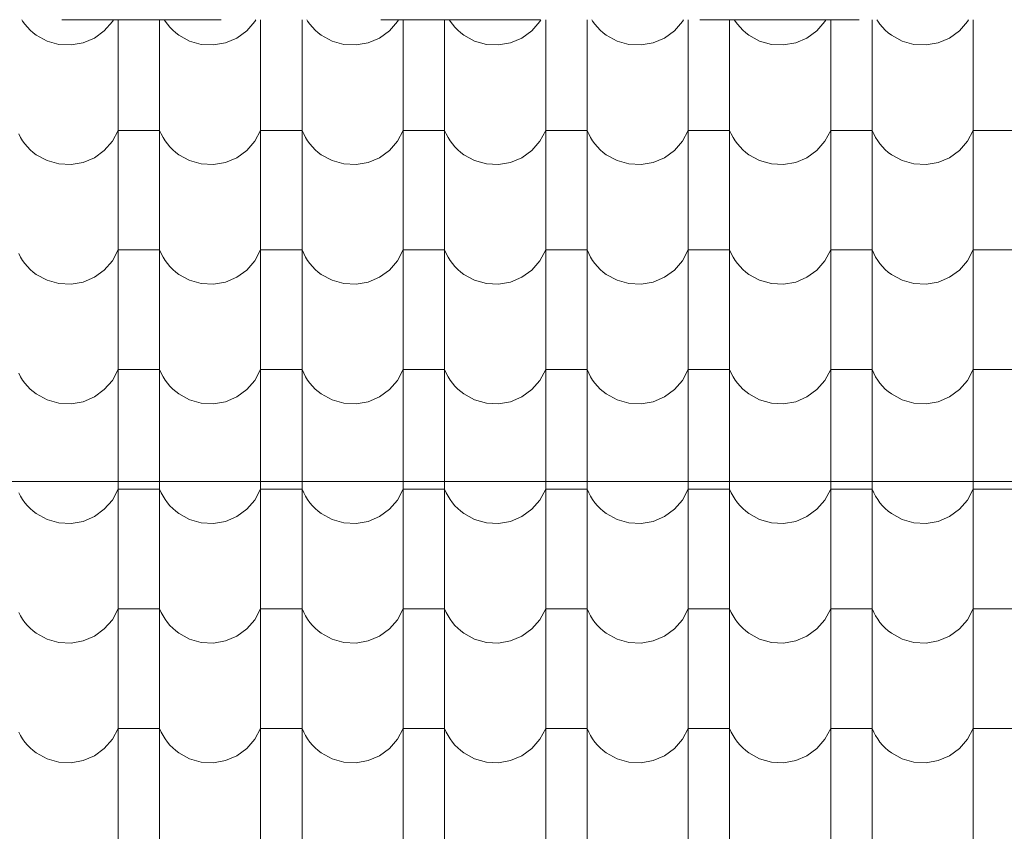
# Model space of a CAD drawing. Header units: millimetres. Extents: x -68772 to 137055, y -73300 to 19650.
# Tile 153 of 212: x 76183 to 77665, y -45598 to -44376. Entities that reach past the tile are written whole.
import ezdxf

# ---------------------------------------------------------------- set-up
doc = ezdxf.new("R2010")
doc.units = ezdxf.units.MM
doc.header["$MEASUREMENT"] = 0
doc.linetypes.add('Przerywana', pattern=[480, 240, -240])
for name, color, linetype, lineweight in [('Nowe_810-G Ogólne_Nr_pióra__1', 7, 'Continuous', 18), ('Nowe_810-G Ogólne_Nr_pióra__26', 13, 'Continuous', 18), ('Nowe_NIEWIDOCZNE DACHY_Nr_pióra__1', 7, 'Continuous', 18)]:
    doc.layers.add(name, color=color, linetype=linetype, lineweight=lineweight)

# ---------------------------------------------------------------- blocks, each defined once
blk = doc.blocks.new('*X50')
at = {"layer": 'Nowe_810-G Ogólne_Nr_pióra__26', "color": 13, "linetype": 'Continuous', "lineweight": 18}
for p, q in [((76185.6, -44376), (76187, -44378.2)), ((76187, -44378.2), (76190.5, -44383)), ((76190.5, -44383), (76194.3, -44387.5)), ((76310, -44392.8), (76322.1, -44378.8)), ((76322.1, -44378.8), (76323.6, -44376)), ((76330.8, -44376), (76330.8, -44472.3)), ((76393.2, -44376), (76393.2, -44472.3)), ((76400.1, -44376), (76401.5, -44378.2)), ((76401.5, -44378.2), (76405, -44383)), ((76405, -44383), (76408.8, -44387.5)), ((76524.5, -44392.8), (76536.6, -44378.8)), ((76536.6, -44378.8), (76538.1, -44376)), ((76545.3, -44376), (76545.3, -44472.3)), ((76607.7, -44376), (76607.7, -44472.3)), ((76614.6, -44376), (76616, -44378.2)), ((76616, -44378.2), (76619.5, -44383)), ((76619.5, -44383), (76623.3, -44387.5)), ((76739, -44392.8), (76751.1, -44378.8)), ((76751.1, -44378.8), (76752.6, -44376)), ((76759.8, -44376), (76759.8, -44472.3)), ((76822.2, -44376), (76822.2, -44472.3)), ((76829.1, -44376), (76830.5, -44378.2)), ((76830.5, -44378.2), (76834, -44383)), ((76834, -44383), (76837.8, -44387.5)), ((76953.5, -44392.8), (76965.6, -44378.8)), ((76965.6, -44378.8), (76967.1, -44376)), ((76974.3, -44376), (76974.3, -44472.3)), ((77036.7, -44376), (77036.7, -44472.3)), ((77043.6, -44376), (77045, -44378.2)), ((77045, -44378.2), (77048.5, -44383)), ((77048.5, -44383), (77052.3, -44387.5)), ((77168, -44392.8), (77180.1, -44378.8)), ((77180.1, -44378.8), (77181.6, -44376)), ((77188.8, -44376), (77188.8, -44472.3)), ((77251.2, -44376), (77251.2, -44472.3)), ((77258.1, -44376), (77259.5, -44378.2)), ((77259.5, -44378.2), (77263, -44383)), ((77263, -44383), (77266.8, -44387.5)), ((77382.5, -44392.8), (77394.6, -44378.8)), ((77394.6, -44378.8), (77396.1, -44376)), ((77403.3, -44376), (77403.3, -44472.3)), ((77465.7, -44376), (77465.7, -44472.3)), ((77472.6, -44376), (77474, -44378.2)), ((77474, -44378.2), (77477.5, -44383)), ((77477.5, -44383), (77481.3, -44387.5)), ((77597, -44392.8), (77609.1, -44378.8)), ((77609.1, -44378.8), (77610.6, -44376)), ((77617.8, -44376), (77617.8, -44472.3)), ((76194.3, -44387.5), (76198.4, -44391.8)), ((76198.4, -44391.8), (76202.9, -44395.7)), ((76202.9, -44395.7), (76207.6, -44399.3)), ((76207.6, -44399.3), (76223.8, -44408.2)), ((76295.1, -44403.6), (76310, -44392.8)), ((76408.8, -44387.5), (76412.9, -44391.8)), ((76412.9, -44391.8), (76417.4, -44395.7)), ((76417.4, -44395.7), (76422.1, -44399.3)), ((76422.1, -44399.3), (76438.3, -44408.2)), ((76509.6, -44403.6), (76524.5, -44392.8)), ((76623.3, -44387.5), (76627.4, -44391.8)), ((76627.4, -44391.8), (76631.9, -44395.7)), ((76631.9, -44395.7), (76636.6, -44399.3)), ((76636.6, -44399.3), (76652.8, -44408.2)), ((76724.1, -44403.6), (76739, -44392.8)), ((76837.8, -44387.5), (76841.9, -44391.8)), ((76841.9, -44391.8), (76846.4, -44395.7)), ((76846.4, -44395.7), (76851.1, -44399.3)), ((76851.1, -44399.3), (76867.3, -44408.2)), ((76938.6, -44403.6), (76953.5, -44392.8)), ((77052.3, -44387.5), (77056.4, -44391.8)), ((77056.4, -44391.8), (77060.9, -44395.7)), ((77060.9, -44395.7), (77065.6, -44399.3)), ((77065.6, -44399.3), (77081.8, -44408.2)), ((77153.1, -44403.6), (77168, -44392.8)), ((77266.8, -44387.5), (77270.9, -44391.8)), ((77270.9, -44391.8), (77275.4, -44395.7)), ((77275.4, -44395.7), (77280.1, -44399.3)), ((77280.1, -44399.3), (77296.3, -44408.2)), ((77367.6, -44403.6), (77382.5, -44392.8)), ((77481.3, -44387.5), (77485.4, -44391.8)), ((77485.4, -44391.8), (77489.9, -44395.7)), ((77489.9, -44395.7), (77494.6, -44399.3)), ((77494.6, -44399.3), (77510.8, -44408.2)), ((77582.1, -44403.6), (77597, -44392.8)), ((76223.8, -44408.2), (76241.5, -44413.2)), ((76241.5, -44413.2), (76259.9, -44414.1)), ((76259.9, -44414.1), (76278.1, -44410.9)), ((76278.1, -44410.9), (76295.1, -44403.6)), ((76438.3, -44408.2), (76456, -44413.2)), ((76456, -44413.2), (76474.4, -44414.1)), ((76474.4, -44414.1), (76492.6, -44410.9)), ((76492.6, -44410.9), (76509.6, -44403.6)), ((76652.8, -44408.2), (76670.5, -44413.2)), ((76670.5, -44413.2), (76688.9, -44414.1)), ((76688.9, -44414.1), (76707.1, -44410.9)), ((76707.1, -44410.9), (76724.1, -44403.6)), ((76867.3, -44408.2), (76885, -44413.2)), ((76885, -44413.2), (76903.4, -44414.1)), ((76903.4, -44414.1), (76921.6, -44410.9)), ((76921.6, -44410.9), (76938.6, -44403.6)), ((77081.8, -44408.2), (77099.5, -44413.2)), ((77099.5, -44413.2), (77117.9, -44414.1)), ((77117.9, -44414.1), (77136.1, -44410.9)), ((77136.1, -44410.9), (77153.1, -44403.6)), ((77296.3, -44408.2), (77314, -44413.2)), ((77314, -44413.2), (77332.4, -44414.1)), ((77332.4, -44414.1), (77350.6, -44410.9)), ((77350.6, -44410.9), (77367.6, -44403.6)), ((77510.8, -44408.2), (77528.5, -44413.2)), ((77528.5, -44413.2), (77546.9, -44414.1)), ((77546.9, -44414.1), (77565.1, -44410.9)), ((77565.1, -44410.9), (77582.1, -44403.6)), ((76330.8, -44472.3), (76330.8, -44652.4)), ((76393.2, -44472.3), (76393.2, -44652.4)), ((76545.3, -44472.3), (76545.3, -44652.4)), ((76607.7, -44472.3), (76607.7, -44652.4)), ((76759.8, -44472.3), (76759.8, -44652.4)), ((76822.2, -44472.3), (76822.2, -44652.4)), ((76974.3, -44472.3), (76974.3, -44652.4)), ((77036.7, -44472.3), (77036.7, -44652.4)), ((77188.8, -44472.3), (77188.8, -44652.4)), ((77251.2, -44472.3), (77251.2, -44652.4)), ((77403.3, -44472.3), (77403.3, -44652.4)), ((77465.7, -44472.3), (77465.7, -44652.4)), ((77617.8, -44472.3), (77617.8, -44652.4)), ((76181.1, -44548), (76183.9, -44553.3)), ((76322.1, -44558.9), (76330.8, -44542.6)), ((76362, -44542.6), (76330.8, -44542.6)), ((76393.2, -44542.6), (76362, -44542.6)), ((76393.2, -44542.6), (76395.6, -44548)), ((76395.6, -44548), (76398.4, -44553.3)), ((76536.6, -44558.9), (76545.3, -44542.6)), ((76576.5, -44542.6), (76545.3, -44542.6)), ((76607.7, -44542.6), (76576.5, -44542.6)), ((76607.7, -44542.6), (76610.1, -44548)), ((76610.1, -44548), (76612.9, -44553.3)), ((76751.1, -44558.9), (76759.8, -44542.6)), ((76791, -44542.6), (76759.8, -44542.6)), ((76822.2, -44542.6), (76791, -44542.6)), ((76822.2, -44542.6), (76824.6, -44548)), ((76824.6, -44548), (76827.4, -44553.3)), ((76965.6, -44558.9), (76974.3, -44542.6)), ((77005.5, -44542.6), (76974.3, -44542.6)), ((77036.7, -44542.6), (77005.5, -44542.6)), ((77036.7, -44542.6), (77039.1, -44548)), ((77039.1, -44548), (77041.9, -44553.3)), ((77180.1, -44558.9), (77188.8, -44542.6)), ((77220, -44542.6), (77188.8, -44542.6)), ((77251.2, -44542.6), (77220, -44542.6)), ((77251.2, -44542.6), (77253.6, -44548)), ((77253.6, -44548), (77256.4, -44553.3)), ((77394.6, -44558.9), (77403.3, -44542.6)), ((77434.5, -44542.6), (77403.3, -44542.6)), ((77465.7, -44542.6), (77434.5, -44542.6)), ((77465.7, -44542.6), (77468.1, -44548)), ((77468.1, -44548), (77470.9, -44553.3)), ((77609.1, -44558.9), (77617.8, -44542.6)), ((77649, -44542.6), (77617.8, -44542.6)), ((77680.2, -44542.6), (77649, -44542.6)), ((76183.9, -44553.3), (76187, -44558.3)), ((76187, -44558.3), (76190.5, -44563.1)), ((76190.5, -44563.1), (76194.3, -44567.6)), ((76310, -44572.8), (76322.1, -44558.9)), ((76398.4, -44553.3), (76401.5, -44558.3)), ((76401.5, -44558.3), (76405, -44563.1)), ((76405, -44563.1), (76408.8, -44567.6)), ((76524.5, -44572.8), (76536.6, -44558.9)), ((76612.9, -44553.3), (76616, -44558.3)), ((76616, -44558.3), (76619.5, -44563.1)), ((76619.5, -44563.1), (76623.3, -44567.6)), ((76739, -44572.8), (76751.1, -44558.9)), ((76827.4, -44553.3), (76830.5, -44558.3)), ((76830.5, -44558.3), (76834, -44563.1)), ((76834, -44563.1), (76837.8, -44567.6)), ((76953.5, -44572.8), (76965.6, -44558.9)), ((77041.9, -44553.3), (77045, -44558.3)), ((77045, -44558.3), (77048.5, -44563.1)), ((77048.5, -44563.1), (77052.3, -44567.6)), ((77168, -44572.8), (77180.1, -44558.9)), ((77256.4, -44553.3), (77259.5, -44558.3)), ((77259.5, -44558.3), (77263, -44563.1)), ((77263, -44563.1), (77266.8, -44567.6)), ((77382.5, -44572.8), (77394.6, -44558.9)), ((77470.9, -44553.3), (77474, -44558.3)), ((77474, -44558.3), (77477.5, -44563.1)), ((77477.5, -44563.1), (77481.3, -44567.6)), ((77597, -44572.8), (77609.1, -44558.9)), ((76194.3, -44567.6), (76198.4, -44571.8)), ((76198.4, -44571.8), (76202.9, -44575.7)), ((76202.9, -44575.7), (76207.6, -44579.3)), ((76295.1, -44583.7), (76310, -44572.8)), ((76408.8, -44567.6), (76412.9, -44571.8)), ((76412.9, -44571.8), (76417.4, -44575.7)), ((76417.4, -44575.7), (76422.1, -44579.3)), ((76509.6, -44583.7), (76524.5, -44572.8)), ((76623.3, -44567.6), (76627.4, -44571.8)), ((76627.4, -44571.8), (76631.9, -44575.7)), ((76631.9, -44575.7), (76636.6, -44579.3)), ((76724.1, -44583.7), (76739, -44572.8)), ((76837.8, -44567.6), (76841.9, -44571.8)), ((76841.9, -44571.8), (76846.4, -44575.7)), ((76846.4, -44575.7), (76851.1, -44579.3)), ((76938.6, -44583.7), (76953.5, -44572.8)), ((77052.3, -44567.6), (77056.4, -44571.8)), ((77056.4, -44571.8), (77060.9, -44575.7)), ((77060.9, -44575.7), (77065.6, -44579.3)), ((77153.1, -44583.7), (77168, -44572.8)), ((77266.8, -44567.6), (77270.9, -44571.8)), ((77270.9, -44571.8), (77275.4, -44575.7)), ((77275.4, -44575.7), (77280.1, -44579.3)), ((77367.6, -44583.7), (77382.5, -44572.8)), ((77481.3, -44567.6), (77485.4, -44571.8)), ((77485.4, -44571.8), (77489.9, -44575.7)), ((77489.9, -44575.7), (77494.6, -44579.3)), ((77582.1, -44583.7), (77597, -44572.8)), ((76207.6, -44579.3), (76223.8, -44588.2)), ((76223.8, -44588.2), (76241.5, -44593.2)), ((76259.9, -44594.2), (76278.1, -44590.9)), ((76278.1, -44590.9), (76295.1, -44583.7)), ((76422.1, -44579.3), (76438.3, -44588.2)), ((76438.3, -44588.2), (76456, -44593.2)), ((76474.4, -44594.2), (76492.6, -44590.9)), ((76492.6, -44590.9), (76509.6, -44583.7)), ((76636.6, -44579.3), (76652.8, -44588.2)), ((76652.8, -44588.2), (76670.5, -44593.2)), ((76688.9, -44594.2), (76707.1, -44590.9)), ((76707.1, -44590.9), (76724.1, -44583.7)), ((76851.1, -44579.3), (76867.3, -44588.2)), ((76867.3, -44588.2), (76885, -44593.2)), ((76903.4, -44594.2), (76921.6, -44590.9)), ((76921.6, -44590.9), (76938.6, -44583.7)), ((77065.6, -44579.3), (77081.8, -44588.2)), ((77081.8, -44588.2), (77099.5, -44593.2)), ((77117.9, -44594.2), (77136.1, -44590.9)), ((77136.1, -44590.9), (77153.1, -44583.7)), ((77280.1, -44579.3), (77296.3, -44588.2)), ((77296.3, -44588.2), (77314, -44593.2)), ((77332.4, -44594.2), (77350.6, -44590.9)), ((77350.6, -44590.9), (77367.6, -44583.7)), ((77494.6, -44579.3), (77510.8, -44588.2)), ((77510.8, -44588.2), (77528.5, -44593.2)), ((77546.9, -44594.2), (77565.1, -44590.9)), ((77565.1, -44590.9), (77582.1, -44583.7)), ((76241.5, -44593.2), (76259.9, -44594.2)), ((76456, -44593.2), (76474.4, -44594.2)), ((76670.5, -44593.2), (76688.9, -44594.2)), ((76885, -44593.2), (76903.4, -44594.2)), ((77099.5, -44593.2), (77117.9, -44594.2)), ((77314, -44593.2), (77332.4, -44594.2)), ((77528.5, -44593.2), (77546.9, -44594.2)), ((76330.8, -44652.4), (76330.8, -44832.4)), ((76393.2, -44652.4), (76393.2, -44832.4)), ((76545.3, -44652.4), (76545.3, -44832.4)), ((76607.7, -44652.4), (76607.7, -44832.4)), ((76759.8, -44652.4), (76759.8, -44832.4)), ((76822.2, -44652.4), (76822.2, -44832.4)), ((76974.3, -44652.4), (76974.3, -44832.4)), ((77036.7, -44652.4), (77036.7, -44832.4)), ((77188.8, -44652.4), (77188.8, -44832.4)), ((77251.2, -44652.4), (77251.2, -44832.4)), ((77403.3, -44652.4), (77403.3, -44832.4)), ((77465.7, -44652.4), (77465.7, -44832.4)), ((77617.8, -44652.4), (77617.8, -44832.4)), ((76322.1, -44738.9), (76330.8, -44722.6)), ((76362, -44722.6), (76330.8, -44722.6)), ((76393.2, -44722.6), (76362, -44722.6)), ((76393.2, -44722.6), (76395.6, -44728.1)), ((76536.6, -44738.9), (76545.3, -44722.6)), ((76576.5, -44722.6), (76545.3, -44722.6)), ((76607.7, -44722.6), (76576.5, -44722.6)), ((76607.7, -44722.6), (76610.1, -44728.1)), ((76751.1, -44738.9), (76759.8, -44722.6)), ((76791, -44722.6), (76759.8, -44722.6)), ((76822.2, -44722.6), (76791, -44722.6)), ((76822.2, -44722.6), (76824.6, -44728.1)), ((76965.6, -44738.9), (76974.3, -44722.6)), ((77005.5, -44722.6), (76974.3, -44722.6)), ((77036.7, -44722.6), (77005.5, -44722.6)), ((77036.7, -44722.6), (77039.1, -44728.1)), ((77180.1, -44738.9), (77188.8, -44722.6)), ((77220, -44722.6), (77188.8, -44722.6)), ((77251.2, -44722.6), (77220, -44722.6)), ((77251.2, -44722.6), (77253.6, -44728.1)), ((77394.6, -44738.9), (77403.3, -44722.6)), ((77434.5, -44722.6), (77403.3, -44722.6)), ((77465.7, -44722.6), (77434.5, -44722.6)), ((77465.7, -44722.6), (77468.1, -44728.1)), ((77609.1, -44738.9), (77617.8, -44722.6)), ((77649, -44722.6), (77617.8, -44722.6)), ((77680.2, -44722.6), (77649, -44722.6)), ((76181.1, -44728.1), (76183.9, -44733.3)), ((76183.9, -44733.3), (76187, -44738.3)), ((76187, -44738.3), (76190.5, -44743.1)), ((76310, -44752.9), (76322.1, -44738.9)), ((76395.6, -44728.1), (76398.4, -44733.3)), ((76398.4, -44733.3), (76401.5, -44738.3)), ((76401.5, -44738.3), (76405, -44743.1)), ((76524.5, -44752.9), (76536.6, -44738.9)), ((76610.1, -44728.1), (76612.9, -44733.3)), ((76612.9, -44733.3), (76616, -44738.3)), ((76616, -44738.3), (76619.5, -44743.1)), ((76739, -44752.9), (76751.1, -44738.9)), ((76824.6, -44728.1), (76827.4, -44733.3)), ((76827.4, -44733.3), (76830.5, -44738.3)), ((76830.5, -44738.3), (76834, -44743.1)), ((76953.5, -44752.9), (76965.6, -44738.9)), ((77039.1, -44728.1), (77041.9, -44733.3)), ((77041.9, -44733.3), (77045, -44738.3)), ((77045, -44738.3), (77048.5, -44743.1)), ((77168, -44752.9), (77180.1, -44738.9)), ((77253.6, -44728.1), (77256.4, -44733.3)), ((77256.4, -44733.3), (77259.5, -44738.3)), ((77259.5, -44738.3), (77263, -44743.1)), ((77382.5, -44752.9), (77394.6, -44738.9)), ((77468.1, -44728.1), (77470.9, -44733.3)), ((77470.9, -44733.3), (77474, -44738.3)), ((77474, -44738.3), (77477.5, -44743.1)), ((77597, -44752.9), (77609.1, -44738.9)), ((76190.5, -44743.1), (76194.3, -44747.6)), ((76194.3, -44747.6), (76198.4, -44751.9)), ((76198.4, -44751.9), (76202.9, -44755.8)), ((76202.9, -44755.8), (76207.6, -44759.4)), ((76295.1, -44763.7), (76310, -44752.9)), ((76405, -44743.1), (76408.8, -44747.6)), ((76408.8, -44747.6), (76412.9, -44751.9)), ((76412.9, -44751.9), (76417.4, -44755.8)), ((76417.4, -44755.8), (76422.1, -44759.4)), ((76509.6, -44763.7), (76524.5, -44752.9)), ((76619.5, -44743.1), (76623.3, -44747.6)), ((76623.3, -44747.6), (76627.4, -44751.9)), ((76627.4, -44751.9), (76631.9, -44755.8)), ((76631.9, -44755.8), (76636.6, -44759.4)), ((76724.1, -44763.7), (76739, -44752.9)), ((76834, -44743.1), (76837.8, -44747.6)), ((76837.8, -44747.6), (76841.9, -44751.9)), ((76841.9, -44751.9), (76846.4, -44755.8)), ((76846.4, -44755.8), (76851.1, -44759.4)), ((76938.6, -44763.7), (76953.5, -44752.9)), ((77048.5, -44743.1), (77052.3, -44747.6)), ((77052.3, -44747.6), (77056.4, -44751.9)), ((77056.4, -44751.9), (77060.9, -44755.8)), ((77060.9, -44755.8), (77065.6, -44759.4)), ((77153.1, -44763.7), (77168, -44752.9)), ((77263, -44743.1), (77266.8, -44747.6)), ((77266.8, -44747.6), (77270.9, -44751.9)), ((77270.9, -44751.9), (77275.4, -44755.8)), ((77275.4, -44755.8), (77280.1, -44759.4)), ((77367.6, -44763.7), (77382.5, -44752.9)), ((77477.5, -44743.1), (77481.3, -44747.6)), ((77481.3, -44747.6), (77485.4, -44751.9)), ((77485.4, -44751.9), (77489.9, -44755.8)), ((77489.9, -44755.8), (77494.6, -44759.4)), ((77582.1, -44763.7), (77597, -44752.9)), ((76207.6, -44759.4), (76223.8, -44768.3)), ((76223.8, -44768.3), (76241.5, -44773.3)), ((76278.1, -44771), (76295.1, -44763.7)), ((76422.1, -44759.4), (76438.3, -44768.3)), ((76438.3, -44768.3), (76456, -44773.3)), ((76492.6, -44771), (76509.6, -44763.7)), ((76636.6, -44759.4), (76652.8, -44768.3)), ((76652.8, -44768.3), (76670.5, -44773.3)), ((76707.1, -44771), (76724.1, -44763.7)), ((76851.1, -44759.4), (76867.3, -44768.3)), ((76867.3, -44768.3), (76885, -44773.3)), ((76921.6, -44771), (76938.6, -44763.7)), ((77065.6, -44759.4), (77081.8, -44768.3)), ((77081.8, -44768.3), (77099.5, -44773.3)), ((77136.1, -44771), (77153.1, -44763.7)), ((77280.1, -44759.4), (77296.3, -44768.3)), ((77296.3, -44768.3), (77314, -44773.3)), ((77350.6, -44771), (77367.6, -44763.7)), ((77494.6, -44759.4), (77510.8, -44768.3)), ((77510.8, -44768.3), (77528.5, -44773.3)), ((77565.1, -44771), (77582.1, -44763.7)), ((76241.5, -44773.3), (76259.9, -44774.2)), ((76259.9, -44774.2), (76278.1, -44771)), ((76456, -44773.3), (76474.4, -44774.2)), ((76474.4, -44774.2), (76492.6, -44771)), ((76670.5, -44773.3), (76688.9, -44774.2)), ((76688.9, -44774.2), (76707.1, -44771)), ((76885, -44773.3), (76903.4, -44774.2)), ((76903.4, -44774.2), (76921.6, -44771)), ((77099.5, -44773.3), (77117.9, -44774.2)), ((77117.9, -44774.2), (77136.1, -44771)), ((77314, -44773.3), (77332.4, -44774.2)), ((77332.4, -44774.2), (77350.6, -44771)), ((77528.5, -44773.3), (77546.9, -44774.2)), ((77546.9, -44774.2), (77565.1, -44771)), ((76330.8, -44832.4), (76330.8, -45012.5)), ((76393.2, -44832.4), (76393.2, -45012.5)), ((76545.3, -44832.4), (76545.3, -45012.5)), ((76607.7, -44832.4), (76607.7, -45012.5)), ((76759.8, -44832.4), (76759.8, -45012.5)), ((76822.2, -44832.4), (76822.2, -45012.5)), ((76974.3, -44832.4), (76974.3, -45012.5)), ((77036.7, -44832.4), (77036.7, -45012.5)), ((77188.8, -44832.4), (77188.8, -45012.5)), ((77251.2, -44832.4), (77251.2, -45012.5)), ((77403.3, -44832.4), (77403.3, -45012.5)), ((77465.7, -44832.4), (77465.7, -45012.5)), ((77617.8, -44832.4), (77617.8, -45012.5)), ((76322.1, -44919), (76330.8, -44902.7)), ((76362, -44902.7), (76330.8, -44902.7)), ((76393.2, -44902.7), (76362, -44902.7)), ((76393.2, -44902.7), (76395.6, -44908.1)), ((76536.6, -44919), (76545.3, -44902.7)), ((76576.5, -44902.7), (76545.3, -44902.7)), ((76607.7, -44902.7), (76576.5, -44902.7)), ((76607.7, -44902.7), (76610.1, -44908.1)), ((76751.1, -44919), (76759.8, -44902.7)), ((76791, -44902.7), (76759.8, -44902.7)), ((76822.2, -44902.7), (76791, -44902.7)), ((76822.2, -44902.7), (76824.6, -44908.1)), ((76965.6, -44919), (76974.3, -44902.7)), ((77005.5, -44902.7), (76974.3, -44902.7)), ((77036.7, -44902.7), (77005.5, -44902.7)), ((77036.7, -44902.7), (77039.1, -44908.1)), ((77180.1, -44919), (77188.8, -44902.7)), ((77220, -44902.7), (77188.8, -44902.7)), ((77251.2, -44902.7), (77220, -44902.7)), ((77251.2, -44902.7), (77253.6, -44908.1)), ((77394.6, -44919), (77403.3, -44902.7)), ((77434.5, -44902.7), (77403.3, -44902.7)), ((77465.7, -44902.7), (77434.5, -44902.7)), ((77465.7, -44902.7), (77468.1, -44908.1)), ((77609.1, -44919), (77617.8, -44902.7)), ((77649, -44902.7), (77617.8, -44902.7)), ((77680.2, -44902.7), (77649, -44902.7)), ((76181.1, -44908.1), (76183.9, -44913.4)), ((76183.9, -44913.4), (76187, -44918.4)), ((76187, -44918.4), (76190.5, -44923.2)), ((76395.6, -44908.1), (76398.4, -44913.4)), ((76398.4, -44913.4), (76401.5, -44918.4)), ((76401.5, -44918.4), (76405, -44923.2)), ((76610.1, -44908.1), (76612.9, -44913.4)), ((76612.9, -44913.4), (76616, -44918.4)), ((76616, -44918.4), (76619.5, -44923.2)), ((76824.6, -44908.1), (76827.4, -44913.4)), ((76827.4, -44913.4), (76830.5, -44918.4)), ((76830.5, -44918.4), (76834, -44923.2)), ((77039.1, -44908.1), (77041.9, -44913.4)), ((77041.9, -44913.4), (77045, -44918.4)), ((77045, -44918.4), (77048.5, -44923.2)), ((77253.6, -44908.1), (77256.4, -44913.4)), ((77256.4, -44913.4), (77259.5, -44918.4)), ((77259.5, -44918.4), (77263, -44923.2)), ((77468.1, -44908.1), (77470.9, -44913.4)), ((77470.9, -44913.4), (77474, -44918.4)), ((77474, -44918.4), (77477.5, -44923.2)), ((76190.5, -44923.2), (76194.3, -44927.7)), ((76194.3, -44927.7), (76198.4, -44931.9)), ((76198.4, -44931.9), (76202.9, -44935.8)), ((76295.1, -44943.8), (76310, -44932.9)), ((76310, -44932.9), (76322.1, -44919)), ((76405, -44923.2), (76408.8, -44927.7)), ((76408.8, -44927.7), (76412.9, -44931.9)), ((76412.9, -44931.9), (76417.4, -44935.8)), ((76509.6, -44943.8), (76524.5, -44932.9)), ((76524.5, -44932.9), (76536.6, -44919)), ((76619.5, -44923.2), (76623.3, -44927.7)), ((76623.3, -44927.7), (76627.4, -44931.9)), ((76627.4, -44931.9), (76631.9, -44935.8)), ((76724.1, -44943.8), (76739, -44932.9)), ((76739, -44932.9), (76751.1, -44919)), ((76834, -44923.2), (76837.8, -44927.7)), ((76837.8, -44927.7), (76841.9, -44931.9)), ((76841.9, -44931.9), (76846.4, -44935.8)), ((76938.6, -44943.8), (76953.5, -44932.9)), ((76953.5, -44932.9), (76965.6, -44919)), ((77048.5, -44923.2), (77052.3, -44927.7)), ((77052.3, -44927.7), (77056.4, -44931.9)), ((77056.4, -44931.9), (77060.9, -44935.8)), ((77153.1, -44943.8), (77168, -44932.9)), ((77168, -44932.9), (77180.1, -44919)), ((77263, -44923.2), (77266.8, -44927.7)), ((77266.8, -44927.7), (77270.9, -44931.9)), ((77270.9, -44931.9), (77275.4, -44935.8)), ((77367.6, -44943.8), (77382.5, -44932.9)), ((77382.5, -44932.9), (77394.6, -44919)), ((77477.5, -44923.2), (77481.3, -44927.7)), ((77481.3, -44927.7), (77485.4, -44931.9)), ((77485.4, -44931.9), (77489.9, -44935.8)), ((77582.1, -44943.8), (77597, -44932.9)), ((77597, -44932.9), (77609.1, -44919)), ((76202.9, -44935.8), (76207.6, -44939.4)), ((76207.6, -44939.4), (76223.8, -44948.3)), ((76223.8, -44948.3), (76241.5, -44953.3)), ((76278.1, -44951), (76295.1, -44943.8)), ((76417.4, -44935.8), (76422.1, -44939.4)), ((76422.1, -44939.4), (76438.3, -44948.3)), ((76438.3, -44948.3), (76456, -44953.3)), ((76492.6, -44951), (76509.6, -44943.8)), ((76631.9, -44935.8), (76636.6, -44939.4)), ((76636.6, -44939.4), (76652.8, -44948.3)), ((76652.8, -44948.3), (76670.5, -44953.3)), ((76707.1, -44951), (76724.1, -44943.8)), ((76846.4, -44935.8), (76851.1, -44939.4)), ((76851.1, -44939.4), (76867.3, -44948.3)), ((76867.3, -44948.3), (76885, -44953.3)), ((76921.6, -44951), (76938.6, -44943.8)), ((77060.9, -44935.8), (77065.6, -44939.4)), ((77065.6, -44939.4), (77081.8, -44948.3)), ((77081.8, -44948.3), (77099.5, -44953.3)), ((77136.1, -44951), (77153.1, -44943.8)), ((77275.4, -44935.8), (77280.1, -44939.4)), ((77280.1, -44939.4), (77296.3, -44948.3)), ((77296.3, -44948.3), (77314, -44953.3)), ((77350.6, -44951), (77367.6, -44943.8)), ((77489.9, -44935.8), (77494.6, -44939.4)), ((77494.6, -44939.4), (77510.8, -44948.3)), ((77510.8, -44948.3), (77528.5, -44953.3)), ((77565.1, -44951), (77582.1, -44943.8)), ((76241.5, -44953.3), (76259.9, -44954.3)), ((76259.9, -44954.3), (76278.1, -44951)), ((76456, -44953.3), (76474.4, -44954.3)), ((76474.4, -44954.3), (76492.6, -44951)), ((76670.5, -44953.3), (76688.9, -44954.3)), ((76688.9, -44954.3), (76707.1, -44951)), ((76885, -44953.3), (76903.4, -44954.3)), ((76903.4, -44954.3), (76921.6, -44951)), ((77099.5, -44953.3), (77117.9, -44954.3)), ((77117.9, -44954.3), (77136.1, -44951)), ((77314, -44953.3), (77332.4, -44954.3)), ((77332.4, -44954.3), (77350.6, -44951)), ((77528.5, -44953.3), (77546.9, -44954.3)), ((77546.9, -44954.3), (77565.1, -44951)), ((76330.8, -45012.5), (76330.8, -45192.5)), ((76393.2, -45012.5), (76393.2, -45192.5)), ((76545.3, -45012.5), (76545.3, -45192.5)), ((76607.7, -45012.5), (76607.7, -45192.5)), ((76759.8, -45012.5), (76759.8, -45192.5)), ((76822.2, -45012.5), (76822.2, -45192.5)), ((76974.3, -45012.5), (76974.3, -45192.5)), ((77036.7, -45012.5), (77036.7, -45192.5)), ((77188.8, -45012.5), (77188.8, -45192.5)), ((77251.2, -45012.5), (77251.2, -45192.5)), ((77403.3, -45012.5), (77403.3, -45192.5)), ((77465.7, -45012.5), (77465.7, -45192.5)), ((77617.8, -45012.5), (77617.8, -45192.5)), ((76181.1, -45088.2), (76183.9, -45093.4)), ((76183.9, -45093.4), (76187, -45098.4)), ((76322.1, -45099), (76330.8, -45082.7)), ((76362, -45082.7), (76330.8, -45082.7)), ((76393.2, -45082.7), (76362, -45082.7)), ((76393.2, -45082.7), (76395.6, -45088.2)), ((76395.6, -45088.2), (76398.4, -45093.4)), ((76398.4, -45093.4), (76401.5, -45098.4)), ((76536.6, -45099), (76545.3, -45082.7)), ((76576.5, -45082.7), (76545.3, -45082.7)), ((76607.7, -45082.7), (76576.5, -45082.7)), ((76607.7, -45082.7), (76610.1, -45088.2)), ((76610.1, -45088.2), (76612.9, -45093.4)), ((76612.9, -45093.4), (76616, -45098.4)), ((76751.1, -45099), (76759.8, -45082.7)), ((76791, -45082.7), (76759.8, -45082.7)), ((76822.2, -45082.7), (76791, -45082.7)), ((76822.2, -45082.7), (76824.6, -45088.2)), ((76824.6, -45088.2), (76827.4, -45093.4)), ((76827.4, -45093.4), (76830.5, -45098.4)), ((76965.6, -45099), (76974.3, -45082.7)), ((77005.5, -45082.7), (76974.3, -45082.7)), ((77036.7, -45082.7), (77005.5, -45082.7)), ((77036.7, -45082.7), (77039.1, -45088.2)), ((77039.1, -45088.2), (77041.9, -45093.4)), ((77041.9, -45093.4), (77045, -45098.4)), ((77180.1, -45099), (77188.8, -45082.7)), ((77220, -45082.7), (77188.8, -45082.7)), ((77251.2, -45082.7), (77220, -45082.7)), ((77251.2, -45082.7), (77253.6, -45088.2)), ((77253.6, -45088.2), (77256.4, -45093.4)), ((77256.4, -45093.4), (77259.5, -45098.4)), ((77394.6, -45099), (77403.3, -45082.7)), ((77434.5, -45082.7), (77403.3, -45082.7)), ((77465.7, -45082.7), (77434.5, -45082.7)), ((77465.7, -45082.7), (77468.1, -45088.2)), ((77468.1, -45088.2), (77470.9, -45093.4)), ((77470.9, -45093.4), (77474, -45098.4)), ((77609.1, -45099), (77617.8, -45082.7)), ((77649, -45082.7), (77617.8, -45082.7)), ((77680.2, -45082.7), (77649, -45082.7)), ((76187, -45098.4), (76190.5, -45103.2)), ((76190.5, -45103.2), (76194.3, -45107.7)), ((76194.3, -45107.7), (76198.4, -45112)), ((76310, -45113), (76322.1, -45099)), ((76401.5, -45098.4), (76405, -45103.2)), ((76405, -45103.2), (76408.8, -45107.7)), ((76408.8, -45107.7), (76412.9, -45112)), ((76524.5, -45113), (76536.6, -45099)), ((76616, -45098.4), (76619.5, -45103.2)), ((76619.5, -45103.2), (76623.3, -45107.7)), ((76623.3, -45107.7), (76627.4, -45112)), ((76739, -45113), (76751.1, -45099)), ((76830.5, -45098.4), (76834, -45103.2)), ((76834, -45103.2), (76837.8, -45107.7)), ((76837.8, -45107.7), (76841.9, -45112)), ((76953.5, -45113), (76965.6, -45099)), ((77045, -45098.4), (77048.5, -45103.2)), ((77048.5, -45103.2), (77052.3, -45107.7)), ((77052.3, -45107.7), (77056.4, -45112)), ((77168, -45113), (77180.1, -45099)), ((77259.5, -45098.4), (77263, -45103.2)), ((77263, -45103.2), (77266.8, -45107.7)), ((77266.8, -45107.7), (77270.9, -45112)), ((77382.5, -45113), (77394.6, -45099)), ((77474, -45098.4), (77477.5, -45103.2)), ((77477.5, -45103.2), (77481.3, -45107.7)), ((77481.3, -45107.7), (77485.4, -45112)), ((77597, -45113), (77609.1, -45099)), ((76198.4, -45112), (76202.9, -45115.9)), ((76202.9, -45115.9), (76207.6, -45119.5)), ((76207.6, -45119.5), (76223.8, -45128.4)), ((76278.1, -45131.1), (76295.1, -45123.8)), ((76295.1, -45123.8), (76310, -45113)), ((76412.9, -45112), (76417.4, -45115.9)), ((76417.4, -45115.9), (76422.1, -45119.5)), ((76422.1, -45119.5), (76438.3, -45128.4)), ((76492.6, -45131.1), (76509.6, -45123.8)), ((76509.6, -45123.8), (76524.5, -45113)), ((76627.4, -45112), (76631.9, -45115.9)), ((76631.9, -45115.9), (76636.6, -45119.5)), ((76636.6, -45119.5), (76652.8, -45128.4)), ((76707.1, -45131.1), (76724.1, -45123.8)), ((76724.1, -45123.8), (76739, -45113)), ((76841.9, -45112), (76846.4, -45115.9)), ((76846.4, -45115.9), (76851.1, -45119.5)), ((76851.1, -45119.5), (76867.3, -45128.4)), ((76921.6, -45131.1), (76938.6, -45123.8)), ((76938.6, -45123.8), (76953.5, -45113)), ((77056.4, -45112), (77060.9, -45115.9)), ((77060.9, -45115.9), (77065.6, -45119.5)), ((77065.6, -45119.5), (77081.8, -45128.4)), ((77136.1, -45131.1), (77153.1, -45123.8)), ((77153.1, -45123.8), (77168, -45113)), ((77270.9, -45112), (77275.4, -45115.9)), ((77275.4, -45115.9), (77280.1, -45119.5)), ((77280.1, -45119.5), (77296.3, -45128.4)), ((77350.6, -45131.1), (77367.6, -45123.8)), ((77367.6, -45123.8), (77382.5, -45113)), ((77485.4, -45112), (77489.9, -45115.9)), ((77489.9, -45115.9), (77494.6, -45119.5)), ((77494.6, -45119.5), (77510.8, -45128.4)), ((77565.1, -45131.1), (77582.1, -45123.8)), ((77582.1, -45123.8), (77597, -45113)), ((76223.8, -45128.4), (76241.5, -45133.4)), ((76241.5, -45133.4), (76259.9, -45134.3)), ((76259.9, -45134.3), (76278.1, -45131.1)), ((76438.3, -45128.4), (76456, -45133.4)), ((76456, -45133.4), (76474.4, -45134.3)), ((76474.4, -45134.3), (76492.6, -45131.1)), ((76652.8, -45128.4), (76670.5, -45133.4)), ((76670.5, -45133.4), (76688.9, -45134.3)), ((76688.9, -45134.3), (76707.1, -45131.1)), ((76867.3, -45128.4), (76885, -45133.4)), ((76885, -45133.4), (76903.4, -45134.3)), ((76903.4, -45134.3), (76921.6, -45131.1)), ((77081.8, -45128.4), (77099.5, -45133.4)), ((77099.5, -45133.4), (77117.9, -45134.3)), ((77117.9, -45134.3), (77136.1, -45131.1)), ((77296.3, -45128.4), (77314, -45133.4)), ((77314, -45133.4), (77332.4, -45134.3)), ((77332.4, -45134.3), (77350.6, -45131.1)), ((77510.8, -45128.4), (77528.5, -45133.4)), ((77528.5, -45133.4), (77546.9, -45134.3)), ((77546.9, -45134.3), (77565.1, -45131.1)), ((76330.8, -45192.5), (76330.8, -45372.6)), ((76393.2, -45192.5), (76393.2, -45372.6)), ((76545.3, -45192.5), (76545.3, -45372.6)), ((76607.7, -45192.5), (76607.7, -45372.6)), ((76759.8, -45192.5), (76759.8, -45372.6)), ((76822.2, -45192.5), (76822.2, -45372.6)), ((76974.3, -45192.5), (76974.3, -45372.6)), ((77036.7, -45192.5), (77036.7, -45372.6)), ((77188.8, -45192.5), (77188.8, -45372.6)), ((77251.2, -45192.5), (77251.2, -45372.6)), ((77403.3, -45192.5), (77403.3, -45372.6)), ((77465.7, -45192.5), (77465.7, -45372.6)), ((77617.8, -45192.5), (77617.8, -45372.6)), ((76181.1, -45268.2), (76183.9, -45273.5)), ((76183.9, -45273.5), (76187, -45278.5)), ((76322.1, -45279.1), (76330.8, -45262.8)), ((76362, -45262.8), (76330.8, -45262.8)), ((76393.2, -45262.8), (76362, -45262.8)), ((76393.2, -45262.8), (76395.6, -45268.2)), ((76395.6, -45268.2), (76398.4, -45273.5)), ((76398.4, -45273.5), (76401.5, -45278.5)), ((76536.6, -45279.1), (76545.3, -45262.8)), ((76576.5, -45262.8), (76545.3, -45262.8)), ((76607.7, -45262.8), (76576.5, -45262.8)), ((76607.7, -45262.8), (76610.1, -45268.2)), ((76610.1, -45268.2), (76612.9, -45273.5)), ((76612.9, -45273.5), (76616, -45278.5)), ((76751.1, -45279.1), (76759.8, -45262.8)), ((76791, -45262.8), (76759.8, -45262.8)), ((76822.2, -45262.8), (76791, -45262.8)), ((76822.2, -45262.8), (76824.6, -45268.2)), ((76824.6, -45268.2), (76827.4, -45273.5)), ((76827.4, -45273.5), (76830.5, -45278.5)), ((76965.6, -45279.1), (76974.3, -45262.8)), ((77005.5, -45262.8), (76974.3, -45262.8)), ((77036.7, -45262.8), (77005.5, -45262.8)), ((77036.7, -45262.8), (77039.1, -45268.2)), ((77039.1, -45268.2), (77041.9, -45273.5)), ((77041.9, -45273.5), (77045, -45278.5)), ((77180.1, -45279.1), (77188.8, -45262.8)), ((77220, -45262.8), (77188.8, -45262.8)), ((77251.2, -45262.8), (77220, -45262.8)), ((77251.2, -45262.8), (77253.6, -45268.2)), ((77253.6, -45268.2), (77256.4, -45273.5)), ((77256.4, -45273.5), (77259.5, -45278.5)), ((77394.6, -45279.1), (77403.3, -45262.8)), ((77434.5, -45262.8), (77403.3, -45262.8)), ((77465.7, -45262.8), (77434.5, -45262.8)), ((77465.7, -45262.8), (77468.1, -45268.2)), ((77468.1, -45268.2), (77470.9, -45273.5)), ((77470.9, -45273.5), (77474, -45278.5)), ((77609.1, -45279.1), (77617.8, -45262.8)), ((77649, -45262.8), (77617.8, -45262.8)), ((77680.2, -45262.8), (77649, -45262.8)), ((76187, -45278.5), (76190.5, -45283.3)), ((76190.5, -45283.3), (76194.3, -45287.8)), ((76194.3, -45287.8), (76198.4, -45292)), ((76310, -45293), (76322.1, -45279.1)), ((76401.5, -45278.5), (76405, -45283.3)), ((76405, -45283.3), (76408.8, -45287.8)), ((76408.8, -45287.8), (76412.9, -45292)), ((76524.5, -45293), (76536.6, -45279.1)), ((76616, -45278.5), (76619.5, -45283.3)), ((76619.5, -45283.3), (76623.3, -45287.8)), ((76623.3, -45287.8), (76627.4, -45292)), ((76739, -45293), (76751.1, -45279.1)), ((76830.5, -45278.5), (76834, -45283.3)), ((76834, -45283.3), (76837.8, -45287.8)), ((76837.8, -45287.8), (76841.9, -45292)), ((76953.5, -45293), (76965.6, -45279.1)), ((77045, -45278.5), (77048.5, -45283.3)), ((77048.5, -45283.3), (77052.3, -45287.8)), ((77052.3, -45287.8), (77056.4, -45292)), ((77168, -45293), (77180.1, -45279.1)), ((77259.5, -45278.5), (77263, -45283.3)), ((77263, -45283.3), (77266.8, -45287.8)), ((77266.8, -45287.8), (77270.9, -45292)), ((77382.5, -45293), (77394.6, -45279.1)), ((77474, -45278.5), (77477.5, -45283.3)), ((77477.5, -45283.3), (77481.3, -45287.8)), ((77481.3, -45287.8), (77485.4, -45292)), ((77597, -45293), (77609.1, -45279.1)), ((76198.4, -45292), (76202.9, -45295.9)), ((76202.9, -45295.9), (76207.6, -45299.5)), ((76207.6, -45299.5), (76223.8, -45308.4)), ((76278.1, -45311.1), (76295.1, -45303.9)), ((76295.1, -45303.9), (76310, -45293)), ((76412.9, -45292), (76417.4, -45295.9)), ((76417.4, -45295.9), (76422.1, -45299.5)), ((76422.1, -45299.5), (76438.3, -45308.4)), ((76492.6, -45311.1), (76509.6, -45303.9)), ((76509.6, -45303.9), (76524.5, -45293)), ((76627.4, -45292), (76631.9, -45295.9)), ((76631.9, -45295.9), (76636.6, -45299.5)), ((76636.6, -45299.5), (76652.8, -45308.4)), ((76707.1, -45311.1), (76724.1, -45303.9)), ((76724.1, -45303.9), (76739, -45293)), ((76841.9, -45292), (76846.4, -45295.9)), ((76846.4, -45295.9), (76851.1, -45299.5)), ((76851.1, -45299.5), (76867.3, -45308.4)), ((76921.6, -45311.1), (76938.6, -45303.9)), ((76938.6, -45303.9), (76953.5, -45293)), ((77056.4, -45292), (77060.9, -45295.9)), ((77060.9, -45295.9), (77065.6, -45299.5)), ((77065.6, -45299.5), (77081.8, -45308.4)), ((77136.1, -45311.1), (77153.1, -45303.9)), ((77153.1, -45303.9), (77168, -45293)), ((77270.9, -45292), (77275.4, -45295.9)), ((77275.4, -45295.9), (77280.1, -45299.5)), ((77280.1, -45299.5), (77296.3, -45308.4)), ((77350.6, -45311.1), (77367.6, -45303.9)), ((77367.6, -45303.9), (77382.5, -45293)), ((77485.4, -45292), (77489.9, -45295.9)), ((77489.9, -45295.9), (77494.6, -45299.5)), ((77494.6, -45299.5), (77510.8, -45308.4)), ((77565.1, -45311.1), (77582.1, -45303.9)), ((77582.1, -45303.9), (77597, -45293)), ((76223.8, -45308.4), (76241.5, -45313.4)), ((76241.5, -45313.4), (76259.9, -45314.4)), ((76259.9, -45314.4), (76278.1, -45311.1)), ((76438.3, -45308.4), (76456, -45313.4)), ((76456, -45313.4), (76474.4, -45314.4)), ((76474.4, -45314.4), (76492.6, -45311.1)), ((76652.8, -45308.4), (76670.5, -45313.4)), ((76670.5, -45313.4), (76688.9, -45314.4)), ((76688.9, -45314.4), (76707.1, -45311.1)), ((76867.3, -45308.4), (76885, -45313.4)), ((76885, -45313.4), (76903.4, -45314.4)), ((76903.4, -45314.4), (76921.6, -45311.1)), ((77081.8, -45308.4), (77099.5, -45313.4)), ((77099.5, -45313.4), (77117.9, -45314.4)), ((77117.9, -45314.4), (77136.1, -45311.1)), ((77296.3, -45308.4), (77314, -45313.4)), ((77314, -45313.4), (77332.4, -45314.4)), ((77332.4, -45314.4), (77350.6, -45311.1)), ((77510.8, -45308.4), (77528.5, -45313.4)), ((77528.5, -45313.4), (77546.9, -45314.4)), ((77546.9, -45314.4), (77565.1, -45311.1)), ((76330.8, -45372.6), (76330.8, -45552.6)), ((76393.2, -45372.6), (76393.2, -45552.6)), ((76545.3, -45372.6), (76545.3, -45552.6)), ((76607.7, -45372.6), (76607.7, -45552.6)), ((76759.8, -45372.6), (76759.8, -45552.6)), ((76822.2, -45372.6), (76822.2, -45552.6)), ((76974.3, -45372.6), (76974.3, -45552.6)), ((77036.7, -45372.6), (77036.7, -45552.6)), ((77188.8, -45372.6), (77188.8, -45552.6)), ((77251.2, -45372.6), (77251.2, -45552.6)), ((77403.3, -45372.6), (77403.3, -45552.6)), ((77465.7, -45372.6), (77465.7, -45552.6)), ((77617.8, -45372.6), (77617.8, -45552.6)), ((76181.1, -45448.3), (76183.9, -45453.5)), ((76322.1, -45459.1), (76330.8, -45442.8)), ((76362, -45442.8), (76330.8, -45442.8)), ((76393.2, -45442.8), (76362, -45442.8)), ((76393.2, -45442.8), (76395.6, -45448.3)), ((76395.6, -45448.3), (76398.4, -45453.5)), ((76536.6, -45459.1), (76545.3, -45442.8)), ((76576.5, -45442.8), (76545.3, -45442.8)), ((76607.7, -45442.8), (76576.5, -45442.8)), ((76607.7, -45442.8), (76610.1, -45448.3)), ((76610.1, -45448.3), (76612.9, -45453.5)), ((76751.1, -45459.1), (76759.8, -45442.8)), ((76791, -45442.8), (76759.8, -45442.8)), ((76822.2, -45442.8), (76791, -45442.8)), ((76822.2, -45442.8), (76824.6, -45448.3)), ((76824.6, -45448.3), (76827.4, -45453.5)), ((76965.6, -45459.1), (76974.3, -45442.8)), ((77005.5, -45442.8), (76974.3, -45442.8)), ((77036.7, -45442.8), (77005.5, -45442.8)), ((77036.7, -45442.8), (77039.1, -45448.3)), ((77039.1, -45448.3), (77041.9, -45453.5)), ((77180.1, -45459.1), (77188.8, -45442.8)), ((77220, -45442.8), (77188.8, -45442.8)), ((77251.2, -45442.8), (77220, -45442.8)), ((77251.2, -45442.8), (77253.6, -45448.3)), ((77253.6, -45448.3), (77256.4, -45453.5)), ((77394.6, -45459.1), (77403.3, -45442.8)), ((77434.5, -45442.8), (77403.3, -45442.8)), ((77465.7, -45442.8), (77434.5, -45442.8)), ((77465.7, -45442.8), (77468.1, -45448.3)), ((77468.1, -45448.3), (77470.9, -45453.5)), ((77609.1, -45459.1), (77617.8, -45442.8)), ((77649, -45442.8), (77617.8, -45442.8)), ((77680.2, -45442.8), (77649, -45442.8)), ((76183.9, -45453.5), (76187, -45458.5)), ((76187, -45458.5), (76190.5, -45463.3)), ((76190.5, -45463.3), (76194.3, -45467.8)), ((76310, -45473.1), (76322.1, -45459.1)), ((76398.4, -45453.5), (76401.5, -45458.5)), ((76401.5, -45458.5), (76405, -45463.3)), ((76405, -45463.3), (76408.8, -45467.8)), ((76524.5, -45473.1), (76536.6, -45459.1)), ((76612.9, -45453.5), (76616, -45458.5)), ((76616, -45458.5), (76619.5, -45463.3)), ((76619.5, -45463.3), (76623.3, -45467.8)), ((76739, -45473.1), (76751.1, -45459.1)), ((76827.4, -45453.5), (76830.5, -45458.5)), ((76830.5, -45458.5), (76834, -45463.3)), ((76834, -45463.3), (76837.8, -45467.8)), ((76953.5, -45473.1), (76965.6, -45459.1)), ((77041.9, -45453.5), (77045, -45458.5)), ((77045, -45458.5), (77048.5, -45463.3)), ((77048.5, -45463.3), (77052.3, -45467.8)), ((77168, -45473.1), (77180.1, -45459.1)), ((77256.4, -45453.5), (77259.5, -45458.5)), ((77259.5, -45458.5), (77263, -45463.3)), ((77263, -45463.3), (77266.8, -45467.8)), ((77382.5, -45473.1), (77394.6, -45459.1)), ((77470.9, -45453.5), (77474, -45458.5)), ((77474, -45458.5), (77477.5, -45463.3)), ((77477.5, -45463.3), (77481.3, -45467.8)), ((77597, -45473.1), (77609.1, -45459.1)), ((76194.3, -45467.8), (76198.4, -45472.1)), ((76198.4, -45472.1), (76202.9, -45476)), ((76202.9, -45476), (76207.6, -45479.6)), ((76207.6, -45479.6), (76223.8, -45488.5)), ((76295.1, -45483.9), (76310, -45473.1)), ((76408.8, -45467.8), (76412.9, -45472.1)), ((76412.9, -45472.1), (76417.4, -45476)), ((76417.4, -45476), (76422.1, -45479.6)), ((76422.1, -45479.6), (76438.3, -45488.5)), ((76509.6, -45483.9), (76524.5, -45473.1)), ((76623.3, -45467.8), (76627.4, -45472.1)), ((76627.4, -45472.1), (76631.9, -45476)), ((76631.9, -45476), (76636.6, -45479.6)), ((76636.6, -45479.6), (76652.8, -45488.5)), ((76724.1, -45483.9), (76739, -45473.1)), ((76837.8, -45467.8), (76841.9, -45472.1)), ((76841.9, -45472.1), (76846.4, -45476)), ((76846.4, -45476), (76851.1, -45479.6)), ((76851.1, -45479.6), (76867.3, -45488.5)), ((76938.6, -45483.9), (76953.5, -45473.1)), ((77052.3, -45467.8), (77056.4, -45472.1)), ((77056.4, -45472.1), (77060.9, -45476)), ((77060.9, -45476), (77065.6, -45479.6)), ((77065.6, -45479.6), (77081.8, -45488.5)), ((77153.1, -45483.9), (77168, -45473.1)), ((77266.8, -45467.8), (77270.9, -45472.1)), ((77270.9, -45472.1), (77275.4, -45476)), ((77275.4, -45476), (77280.1, -45479.6)), ((77280.1, -45479.6), (77296.3, -45488.5)), ((77367.6, -45483.9), (77382.5, -45473.1)), ((77481.3, -45467.8), (77485.4, -45472.1)), ((77485.4, -45472.1), (77489.9, -45476)), ((77489.9, -45476), (77494.6, -45479.6)), ((77494.6, -45479.6), (77510.8, -45488.5)), ((77582.1, -45483.9), (77597, -45473.1)), ((76223.8, -45488.5), (76241.5, -45493.5)), ((76241.5, -45493.5), (76259.9, -45494.4)), ((76259.9, -45494.4), (76278.1, -45491.2)), ((76278.1, -45491.2), (76295.1, -45483.9)), ((76438.3, -45488.5), (76456, -45493.5)), ((76456, -45493.5), (76474.4, -45494.4)), ((76474.4, -45494.4), (76492.6, -45491.2)), ((76492.6, -45491.2), (76509.6, -45483.9)), ((76652.8, -45488.5), (76670.5, -45493.5)), ((76670.5, -45493.5), (76688.9, -45494.4)), ((76688.9, -45494.4), (76707.1, -45491.2)), ((76707.1, -45491.2), (76724.1, -45483.9)), ((76867.3, -45488.5), (76885, -45493.5)), ((76885, -45493.5), (76903.4, -45494.4)), ((76903.4, -45494.4), (76921.6, -45491.2)), ((76921.6, -45491.2), (76938.6, -45483.9)), ((77081.8, -45488.5), (77099.5, -45493.5)), ((77099.5, -45493.5), (77117.9, -45494.4)), ((77117.9, -45494.4), (77136.1, -45491.2)), ((77136.1, -45491.2), (77153.1, -45483.9)), ((77296.3, -45488.5), (77314, -45493.5)), ((77314, -45493.5), (77332.4, -45494.4)), ((77332.4, -45494.4), (77350.6, -45491.2)), ((77350.6, -45491.2), (77367.6, -45483.9)), ((77510.8, -45488.5), (77528.5, -45493.5)), ((77528.5, -45493.5), (77546.9, -45494.4)), ((77546.9, -45494.4), (77565.1, -45491.2)), ((77565.1, -45491.2), (77582.1, -45483.9)), ((76330.8, -45552.6), (76330.8, -45732.7)), ((76393.2, -45552.6), (76393.2, -45732.7)), ((76545.3, -45552.6), (76545.3, -45732.7)), ((76607.7, -45552.6), (76607.7, -45732.7)), ((76759.8, -45552.6), (76759.8, -45732.7)), ((76822.2, -45552.6), (76822.2, -45732.7)), ((76974.3, -45552.6), (76974.3, -45732.7)), ((77036.7, -45552.6), (77036.7, -45732.7)), ((77188.8, -45552.6), (77188.8, -45732.7)), ((77251.2, -45552.6), (77251.2, -45732.7)), ((77403.3, -45552.6), (77403.3, -45732.7)), ((77465.7, -45552.6), (77465.7, -45732.7)), ((77617.8, -45552.6), (77617.8, -45732.7))]:
    blk.add_line(p, q, dxfattribs=at)
blk = doc.blocks.new('Wypełnienie_3', base_point=(0, 2000))
at = {"layer": 'Nowe_810-G Ogólne_Nr_pióra__1', "color": 7, "linetype": 'Przerywana', "lineweight": 18}
blk.add_line((74326.1, -44376), (82609.4, -44376), dxfattribs=at)
at = {"layer": 'Nowe_810-G Ogólne_Nr_pióra__26', "color": 13, "linetype": 'Przerywana', "lineweight": 18}
blk.add_blockref('*X50', (0, 0), dxfattribs=at)

msp = doc.modelspace()

# ---------------------------------------------------------------- linework, layer by layer
at = {"layer": 'Nowe_NIEWIDOCZNE DACHY_Nr_pióra__1', "color": 7, "linetype": 'Continuous', "lineweight": 18}
msp.add_line((86976.6, -45071.2), (69243.5, -45071.1), dxfattribs=at)

# ---------------------------------------------------------------- block references
at = {"layer": 'Nowe_810-G Ogólne_Nr_pióra__26', "color": 13, "linetype": 'Przerywana', "lineweight": 18}
msp.add_blockref('Wypełnienie_3', (0, 2000), dxfattribs=at)

doc.saveas('drawing.dxf')
